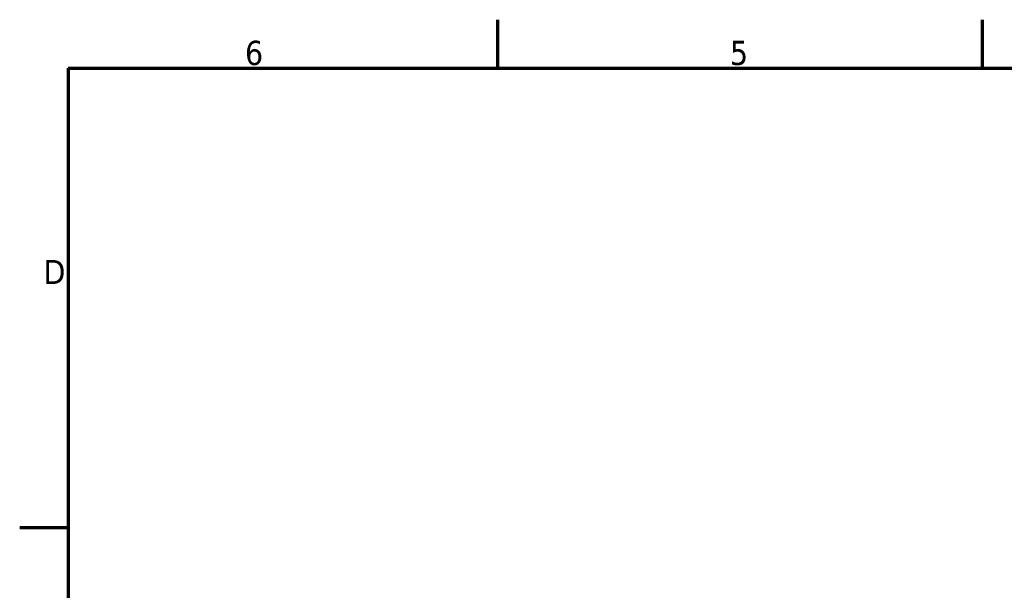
# Model space of a CAD drawing. Header units: millimetres. Extents: x -8 to 1688, y -8 to 1196.
# Tile 14 of 28: x 4 to 573, y 855 to 1184. Entities that reach past the tile are written whole.
import ezdxf

# ---------------------------------------------------------------- set-up
doc = ezdxf.new("R2010")
doc.units = ezdxf.units.MM
doc.header["$LTSCALE"] = 4
doc.layers.add('Bordo (ISO)', color=7, linetype='Continuous', lineweight=70)
doc.layers.add('Simbolo (ISO)', color=7, linetype='Continuous', lineweight=25)
doc.styles.add('Testo nota (ISO)', font='tahoma.ttf')

# ---------------------------------------------------------------- blocks, each defined once
blk = doc.blocks.new('Bordi adel')
at = {"layer": 'Bordo (ISO)'}
for p, q in [((70, 289), (70, 296)), ((140, 289), (140, 296)), ((8, 289), (412, 289)), ((8, 289), (8, 8)), ((8, 222.75), (1, 222.75))]:
    blk.add_line(p, q, dxfattribs=at)
at = {"layer": 'Simbolo (ISO)', "char_height": 3.5, "style": 'Testo nota (ISO)'}
for s, insert, attachment_point in [('6', (34.83, 289.4), 8), ('5', (104.83, 289.4), 8), ('D', (7.6, 259.62), 6)]:
    blk.add_mtext(s, dxfattribs=dict(at, insert=insert, attachment_point=attachment_point))

msp = doc.modelspace()

# ---------------------------------------------------------------- block references
at = {"xscale": 4, "yscale": 4, "zscale": 4}
msp.add_blockref('Bordi adel', (0, 0), dxfattribs=at)

doc.saveas('drawing.dxf')
